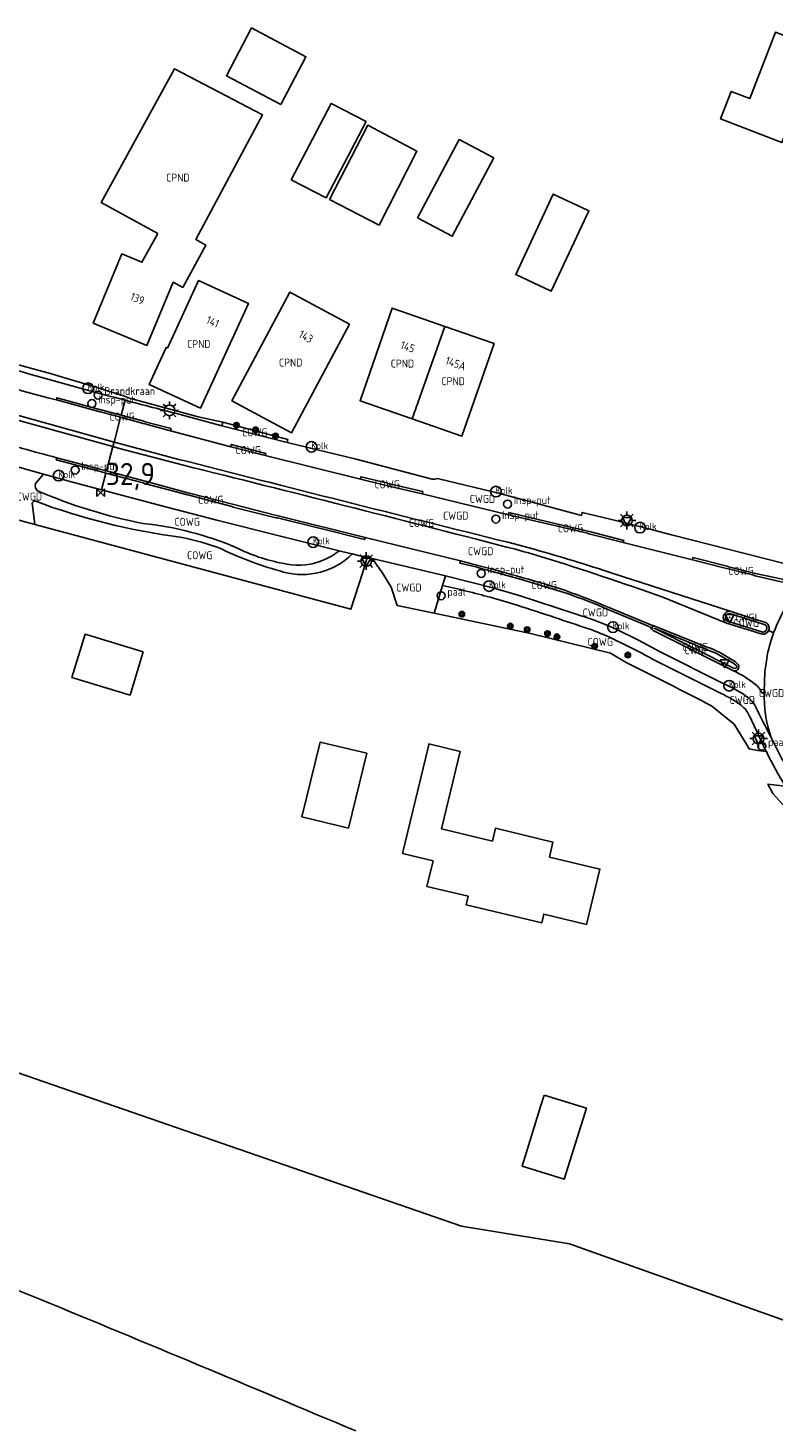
# Model space of a CAD drawing. Header units: metres. Extents: x 159597 to 163409, y 443622 to 446014.
# Tile 66 of 70: x 163072 to 163157, y 443711 to 443868. Entities that reach past the tile are written whole.
import ezdxf
from ezdxf.enums import TextEntityAlignment as Align

# ---------------------------------------------------------------- set-up
doc = ezdxf.new("R2010")
doc.units = ezdxf.units.M
doc.header["$LTSCALE"] = 4
doc.layers.get('0').update_dxf_attribs({"linetype": 'CONTINUOUS'})
for name, color, linetype in [('COWG', 7, 'CONTINUOUS'), ('CPND', 7, 'CONTINUOUS'), ('CWGD', 7, 'CONTINUOUS'), ('CWGI', 7, 'CONTINUOUS'), ('G_BTD', 3, 'CONTINUOUS'), ('G_OTD', 32, 'CONTINUOUS'), ('G_OWG', 6, 'CONTINUOUS'), ('G_PND', 1, 'CONTINUOUS'), ('G_WGD', 7, 'CONTINUOUS'), ('G_WGI', 1, 'CONTINUOUS'), ('LVGO', 3, 'CONTINUOUS'), ('NAR', 7, 'CONTINUOUS'), ('PPALHM', 10, 'CONTINUOUS'), ('PVGO', 102, 'CONTINUOUS')]:
    doc.layers.add(name, color=color, linetype=linetype)
for name, color, linetype, true_color in [('PBRD', 7, 'CONTINUOUS', 0xbd2877), ('PPAL', 7, 'CONTINUOUS', 0xbd2877), ('PPUT', 7, 'CONTINUOUS', 0xbd2877)]:
    doc.layers.add(name, color=color, linetype=linetype, true_color=true_color)
doc.styles.add('ISO', font='ISO')
doc.linetypes.add('HAAG', pattern='A,0.25,-0.25,[151,BLOK.SHX,S=0.25,R=0,X=0,Y=0],-0.25,0.25', length=1)

# ---------------------------------------------------------------- blocks, each defined once
blk = doc.blocks.new('verkeersbord')
at = {"color": 0}
for p, q in [((0.5, 0.32), (-0.5, 0.32)), ((-0.5, 0.32), (0, -0.6)), ((0, -0.6), (0.5, 0.32))]:
    blk.add_line(p, q, dxfattribs=at)
blk = doc.blocks.new('kolk')
at = {"color": 0}
blk.add_circle((0, 0), 0.6, dxfattribs=at)
at = {"color": 0, "linetype": 'Continuous', "style": 'ISO'}
blk.add_attdef('KOLK', (-0.04, -0.26), '', height=0.8, dxfattribs=at)
blk = doc.blocks.new('boom')
at = {"color": 0}
for radius in [0.315, 0.225, 0.135]:
    blk.add_circle((0, 0), radius, dxfattribs=at)
blk = doc.blocks.new('lichtmast')
at = {"color": 0}
for p, q in [((-0.6, 0), (-1, 0)), ((-0.71, 0.71), (-0.42, 0.42)), ((0, 0.6), (0, 1)), ((0.42, 0.42), (0.71, 0.71)), ((0.6, 0), (1, 0)), ((-0.42, -0.42), (-0.71, -0.71)), ((0, -0.6), (0, -1)), ((0.42, -0.42), (0.71, -0.71))]:
    blk.add_line(p, q, dxfattribs=at)
blk.add_circle((0, 0), 0.6, dxfattribs=at)
blk = doc.blocks.new('verkeersbord-pl')
at = {"linetype": 'Continuous'}
blk.add_circle((0, 0), 0.03, dxfattribs=at)
blk = doc.blocks.new('klok')
at = {"color": 0}
blk.add_circle((0, 0), 0.45, dxfattribs=at)
at = {"style": 'ISO'}
blk.add_attdef('KLOK', (0.7, 0), '', height=0.9, dxfattribs=at)
blk = doc.blocks.new('brandkraan')
at = {"color": 0}
blk.add_circle((0, 0), 0.45, dxfattribs=at)
at = {"color": 0, "style": 'ISO'}
blk.add_attdef('BRANDKRAAN', (0.7, 0), '', height=0.9, dxfattribs=at)
blk = doc.blocks.new('verkeersteller')
at = {"color": 0}
blk.add_circle((0, 0), 0.45, dxfattribs=at)
at = {"color": 0, "style": 'ISO'}
blk.add_attdef('VERKEERSTELLER', (0.7, 0), '', height=0.9, dxfattribs=at)
blk = doc.blocks.new('kilometerpaal')
at = {"color": 0}
for p, q in [((-0.44, 0.44), (0.44, -0.44)), ((-0.44, -0.44), (-0.44, 0.44)), ((0.44, 0.44), (-0.44, -0.44)), ((0.44, -0.44), (0.44, 0.44))]:
    blk.add_line(p, q, dxfattribs=at)
at = {"color": 0, "style": 'ISO'}
blk.add_attdef('KILOMETERPAAL', (0.59, 0.87), '', height=2.5, dxfattribs=at)

msp = doc.modelspace()

# ---------------------------------------------------------------- linework, layer by layer
at = {"layer": 'G_BTD', "linetype": 'Continuous', "transparency": 33554687}
for points in [[(163055.433, 443731.127, -0.0373371), (163073.782, 443725.187)], [(163073.782, 443725.187, -0.002257), (163109.388, 443710.33)]]:
    msp.add_lwpolyline(points, format="xyb", dxfattribs=at)
at = {"layer": 'G_OTD', "linetype": 'Continuous', "transparency": 33554687}
for points in [[(163100.929, 443859.77), (163094.807, 443863.008), (163097.649, 443868.38), (163103.771, 443865.142), (163100.929, 443859.77)], [(163158.459, 443858.229), (163157.392, 443855.478), (163150.474, 443858.162), (163151.667, 443861.237), (163153.763, 443860.424), (163156.662, 443867.894), (163167.775, 443863.582), (163164.752, 443855.788), (163158.459, 443858.229)], [(163102.123, 443851.284), (163106.601, 443859.856), (163110.552, 443857.837), (163106.035, 443849.241), (163102.123, 443851.284)], [(163106.432, 443849.044), (163110.737, 443857.428), (163116.276, 443854.49), (163112.009, 443846.18), (163106.432, 443849.044)], [(163116.357, 443846.98), (163121.05, 443855.818), (163124.939, 443853.751), (163120.247, 443844.916), (163116.357, 443846.98)], [(163134.851, 443846.077), (163131.407, 443838.743), (163127.411, 443840.617), (163131.628, 443849.662), (163135.478, 443847.875), (163135.66, 443847.799), (163134.851, 443846.077)], [(163085.445, 443798.097), (163083.957, 443793.228), (163077.407, 443795.23), (163078.895, 443800.099), (163085.445, 443798.097)], [(163110.643, 443786.679), (163108.568, 443778.248), (163103.326, 443779.504), (163105.392, 443787.94), (163110.643, 443786.679)], [(163117.624, 443787.738), (163121.146, 443786.893), (163119.05, 443778.155), (163124.778, 443776.781), (163125.124, 443778.223), (163131.604, 443776.669), (163131.2, 443774.984), (163136.883, 443773.621), (163135.391, 443767.399), (163130.567, 443768.556), (163130.33, 443767.568), (163121.822, 443769.61), (163122.051, 443770.564), (163117.4, 443771.682), (163118.095, 443774.573), (163114.658, 443775.399), (163117.563, 443787.484), (163117.624, 443787.738)], [(163047.197, 443759.017), (163121.31, 443733.422), (163133.464, 443731.429), (163172.429, 443717.502), (163196.864, 443709.183), (163222.069, 443700.168)], [(163130.596, 443748.175), (163135.367, 443746.702), (163132.866, 443738.717), (163128.144, 443740.175), (163130.229, 443746.979), (163130.596, 443748.175)]]:
    msp.add_lwpolyline(points, dxfattribs=at)
at = {"layer": 'G_OWG', "linetype": 'Continuous', "transparency": 33554687}
for points in [[(163094.425, 443823.974), (163091.627, 443824.565), (163083.906, 443826.688), (163083.318, 443826.912), (163079.886, 443827.993), (163075.716, 443829.241), (163075.119, 443829.407), (163072.892, 443830.025), (163059.377, 443833.74)], [(163094.303, 443823.581), (163094.425, 443823.974)], [(163094.425, 443823.974), (163101.72, 443822.009), (163101.666, 443821.704)], [(163082.019, 443821.22), (163082.156, 443821.739)], [(163073.238, 443812.452), (163108.842, 443802.901), (163110.188, 443807.085), (163110.681, 443808.735)], [(163118.201, 443802.462), (163129.076, 443800.173), (163138.088, 443797.969), (163139.863, 443796.902)], [(163149.448, 443792.023), (163151.999, 443789.968), (163153.333, 443787.831), (163153.687, 443787.173), (163154.663, 443786.997), (163155.646, 443786.86)], [(163157.759, 443782.966), (163156.79, 443783.091), (163155.82, 443783.202), (163156.382, 443782.156), (163159.96, 443778.156), (163164.653, 443775.083), (163167.524, 443773.866), (163168.926, 443773.652), (163170.332, 443773.468), (163171.741, 443773.314), (163173.154, 443773.189), (163175.74, 443773.289), (163175.832, 443773.293), (163178.814, 443774.23)]]:
    msp.add_lwpolyline(points, dxfattribs=at)
for points in [[(163151.555, 443802.68, 0.7958884), (163151.15, 443801.342)], [(163143.067, 443801.003, 0.6267138), (163142.754, 443800.646)], [(163139.863, 443796.902, -0.0055304), (163149.448, 443792.023)]]:
    msp.add_lwpolyline(points, format="xyb", dxfattribs=at)
at = {"layer": 'G_PND', "linetype": 'Continuous', "transparency": 33554687}
for points in [[(163087.082, 443845.217), (163085.304, 443841.988), (163083.05, 443842.926), (163079.812, 443835.144), (163085.868, 443832.624), (163088.83, 443839.743), (163089.888, 443839.161), (163092.497, 443843.901), (163091.359, 443844.55), (163098.866, 443858.602), (163088.979, 443863.787), (163080.691, 443848.736), (163087.082, 443845.217)], [(163088.171, 443832.296), (163091.655, 443839.932), (163097.292, 443837.36), (163091.913, 443825.57), (163086.116, 443828.215), (163088.011, 443832.369), (163088.171, 443832.296)], [(163108.68, 443835.027), (163101.948, 443838.609), (163095.432, 443826.362), (163102.164, 443822.78), (163108.68, 443835.027)], [(163115.744, 443824.348), (163109.868, 443826.391), (163113.495, 443836.826), (163119.417, 443834.767)], [(163115.744, 443824.348), (163119.417, 443834.767)], [(163115.744, 443824.348), (163121.346, 443822.401), (163124.973, 443832.836), (163119.417, 443834.767)]]:
    msp.add_lwpolyline(points, dxfattribs=at)
at = {"layer": 'G_WGD', "linetype": 'Continuous', "transparency": 33554687}
for points in [[(163082.156, 443821.739), (163071.561, 443824.684), (163051.359, 443830.737), (163047.18, 443832.085), (163037.443, 443835.361)], [(163051.174, 443830.236), (163071.418, 443824.156), (163082.019, 443821.22)], [(163073.77, 443829.079), (163079.033, 443827.619)], [(163080.517, 443825.398), (163075.707, 443826.731), (163075.66, 443826.479)], [(163075.66, 443826.479), (163080.457, 443825.178)], [(163080.457, 443825.178), (163080.634, 443825.135)], [(163080.517, 443825.398), (163080.696, 443825.364)], [(163080.634, 443825.135), (163082.89, 443824.523)], [(163080.696, 443825.364), (163082.952, 443824.758)], [(163082.952, 443824.758), (163083.398, 443826.449)], [(163082.156, 443821.739), (163082.89, 443824.523)], [(163085.42, 443823.836), (163082.89, 443824.523)], [(163085.5, 443824.074), (163082.952, 443824.758)], [(163085.615, 443823.786), (163085.42, 443823.836)], [(163085.676, 443824.029), (163085.5, 443824.074)], [(163085.615, 443823.786), (163088.535, 443823.008)], [(163085.676, 443824.029), (163088.58, 443823.251), (163088.535, 443823.008)], [(163094.303, 443823.581), (163089.6, 443824.85)], [(163094.303, 443823.581), (163101.666, 443821.704)], [(163082.156, 443821.739), (163083.434, 443821.384), (163089.302, 443819.825)], [(163095.315, 443821.2), (163088.535, 443823.008)], [(163082.019, 443821.22), (163081.299, 443818.491)], [(163082.019, 443821.22), (163082.614, 443821.055), (163089.969, 443819.129)], [(163095.315, 443821.2), (163095.345, 443821.468), (163099.243, 443820.445), (163099.186, 443820.209)], [(163095.315, 443821.2), (163099.186, 443820.209)], [(163099.186, 443820.209), (163109.907, 443817.568)], [(163101.666, 443821.704), (163109.428, 443819.8), (163117.985, 443817.573)], [(163074.211, 443818.11), (163069.561, 443819.438)], [(163080.482, 443818.443), (163075.653, 443819.738), (163075.717, 443819.971)], [(163080.543, 443818.672), (163075.717, 443819.971)], [(163080.689, 443818.656), (163080.543, 443818.672)], [(163080.689, 443818.656), (163081.299, 443818.491)], [(163073.294, 443817.058), (163074.211, 443818.11)], [(163074.211, 443818.11), (163077.473, 443817.232), (163080.737, 443816.36)], [(163080.616, 443818.404), (163080.482, 443818.443)], [(163080.616, 443818.404), (163081.233, 443818.241)], [(163081.233, 443818.241), (163080.737, 443816.36)], [(163085.442, 443817.132), (163081.233, 443818.241)], [(163085.512, 443817.355), (163081.299, 443818.491)], [(163085.442, 443817.132), (163085.602, 443817.06)], [(163085.512, 443817.355), (163085.676, 443817.319)], [(163085.602, 443817.06), (163090.433, 443815.785)], [(163085.676, 443817.319), (163090.48, 443816.022)], [(163112.861, 443817.135), (163109.973, 443817.826), (163109.907, 443817.568)], [(163112.813, 443816.857), (163109.907, 443817.568)], [(163113.037, 443817.076), (163112.861, 443817.135)], [(163113.037, 443817.076), (163116.946, 443816.154), (163116.878, 443815.897)], [(163118.597, 443817.625), (163118.747, 443817.589), (163125.616, 443815.953), (163134.799, 443813.476), (163134.899, 443813.811), (163138.059, 443813.036), (163141.802, 443812.118), (163144.959, 443811.291), (163157.635, 443808.043)], [(163107.523, 443809.49), (163100.899, 443811.125), (163093.748, 443812.952), (163087.239, 443814.643), (163080.737, 443816.36)], [(163090.607, 443815.751), (163090.433, 443815.785)], [(163090.658, 443815.986), (163090.48, 443816.022)], [(163095.413, 443814.485), (163090.607, 443815.751)], [(163095.489, 443814.722), (163090.658, 443815.986)], [(163112.958, 443816.809), (163112.813, 443816.857)], [(163112.958, 443816.809), (163116.878, 443815.897)], [(163126.61, 443813.529), (163116.878, 443815.897)], [(163073.238, 443812.452), (163072.944, 443814.9), (163073.078, 443815.027), (163073.25, 443815.096)], [(163095.568, 443814.414), (163095.413, 443814.485)], [(163095.638, 443814.685), (163095.489, 443814.722)], [(163095.568, 443814.414), (163100.399, 443813.204)], [(163095.638, 443814.685), (163100.459, 443813.462)], [(163069.796, 443813.398), (163073.238, 443812.452)], [(163100.399, 443813.204), (163100.575, 443813.19)], [(163100.459, 443813.462), (163100.631, 443813.413)], [(163105.41, 443811.981), (163100.575, 443813.19)], [(163105.455, 443812.233), (163100.631, 443813.413)], [(163131.501, 443812.631), (163126.642, 443813.795), (163126.61, 443813.529)], [(163131.451, 443812.412), (163126.61, 443813.529)], [(163131.451, 443812.412), (163131.609, 443812.363)], [(163131.501, 443812.631), (163131.661, 443812.592)], [(163135.48, 443811.456), (163131.609, 443812.363)], [(163135.543, 443811.68), (163131.661, 443812.592)], [(163105.585, 443811.946), (163105.41, 443811.981)], [(163105.646, 443812.18), (163105.455, 443812.233)], [(163105.585, 443811.946), (163110.372, 443810.765), (163110.431, 443810.993)], [(163105.646, 443812.18), (163110.431, 443810.993)], [(163110.431, 443810.993), (163121.187, 443808.353)], [(163135.48, 443811.456), (163135.647, 443811.392)], [(163135.726, 443811.648), (163135.543, 443811.68)], [(163135.647, 443811.392), (163139.509, 443810.408)], [(163135.726, 443811.648), (163139.575, 443810.656), (163139.509, 443810.408)], [(163107.523, 443809.49), (163107.105, 443809.176), (163106.666, 443808.892), (163106.208, 443808.64), (163105.733, 443808.422), (163105.244, 443808.238), (163104.742, 443808.09), (163104.489, 443808.029), (163104.232, 443807.977), (163103.714, 443807.901), (163103.193, 443807.863), (163102.67, 443807.861), (163102.149, 443807.897), (163101.631, 443807.97), (163101.12, 443808.08)], [(163108.995, 443809.126), (163108.595, 443809.225), (163107.523, 443809.49)], [(163108.995, 443809.126), (163109.83, 443808.92), (163110.681, 443808.735)], [(163129.5, 443809.655), (163126.52, 443810.443)], [(163147.301, 443808.475), (163139.509, 443810.408)], [(163111.241, 443808.613), (163110.681, 443808.735)], [(163118.201, 443802.462), (163114.065, 443803.33), (163113.357, 443805.377), (163112.353, 443807.048), (163111.241, 443808.613)], [(163119.508, 443806.667), (163111.241, 443808.613)], [(163123.062, 443807.63), (163121.126, 443808.087), (163121.187, 443808.353)], [(163123.144, 443807.84), (163121.187, 443808.353)], [(163123.062, 443807.63), (163123.246, 443807.569)], [(163123.144, 443807.84), (163123.278, 443807.8)], [(163123.246, 443807.569), (163128.05, 443806.239)], [(163151.216, 443807.741), (163147.354, 443808.73), (163147.301, 443808.475)], [(163151.158, 443807.48), (163147.301, 443808.475)], [(163151.373, 443807.695), (163151.216, 443807.741)], [(163154.274, 443806.956), (163151.373, 443807.695)], [(163119.157, 443805.594), (163119.508, 443806.667)], [(163119.508, 443806.667), (163124.829, 443805.309), (163127.782, 443804.438), (163136.038, 443801.735), (163137.4, 443801.233), (163138.729, 443800.649), (163141.227, 443799.413), (163143.684, 443798.099), (163150.853, 443794.493), (163151.758, 443794.075), (163152.629, 443793.59)], [(163128.182, 443806.219), (163128.05, 443806.239)], [(163128.224, 443806.446), (163128.084, 443806.479)], [(163132.973, 443804.762), (163128.182, 443806.219)], [(163151.555, 443802.68), (163138.367, 443806.944)], [(163151.319, 443807.47), (163151.158, 443807.48)], [(163154.231, 443806.736), (163151.319, 443807.47)], [(163154.363, 443806.681), (163154.231, 443806.736)], [(163154.41, 443806.931), (163154.274, 443806.956)], [(163154.363, 443806.681), (163157.314, 443806.008), (163158.293, 443805.854), (163158.33, 443806.092)], [(163154.41, 443806.931), (163158.33, 443806.092)], [(163119.157, 443805.594), (163118.201, 443802.462)], [(163133.142, 443804.703), (163132.973, 443804.762)], [(163133.187, 443804.941), (163133.058, 443805.001)], [(163137.749, 443802.919), (163137.908, 443802.852)], [(163137.82, 443803.123), (163137.993, 443803.054)], [(163137.908, 443802.852), (163142.518, 443800.934)], [(163137.993, 443803.054), (163142.616, 443801.155)], [(163143.967, 443804.261), (163151.15, 443801.342)], [(163151.15, 443801.342), (163155.056, 443800.118), (163155.24, 443800.087)], [(163151.555, 443802.68), (163154.522, 443801.712), (163155.479, 443801.436)], [(163142.754, 443800.646), (163142.518, 443800.934)], [(163143.067, 443801.003), (163142.616, 443801.155)], [(163142.896, 443800.521), (163151.942, 443795.974)], [(163143.067, 443801.003), (163148.677, 443798.742)], [(163155.881, 443800.495), (163156.462, 443800.25)], [(163156.462, 443800.25), (163156.457, 443800.236)], [(163150.238, 443793.543), (163143.115, 443797.133)], [(163151.789, 443797.211), (163150.474, 443797.984)], [(163155.686, 443797.314), (163155.477, 443795.856), (163155.39, 443793.611)], [(163155.39, 443793.611), (163155.338, 443793.51)], [(163156.176, 443788.436), (163156.326, 443788.143)]]:
    msp.add_lwpolyline(points, dxfattribs=at)
for points in [[(163058.156, 443833.735, 0.0071836), (163073.77, 443829.079)], [(163075.66, 443826.479, -0.0108262), (163060.232, 443830.904)], [(163079.033, 443827.619, 0.0023093), (163083.398, 443826.449)], [(163083.398, 443826.449, 0.0027261), (163089.6, 443824.85)], [(163067.982, 443822.112, 0.0076499), (163075.717, 443819.971)], [(163126.52, 443810.443, -0.0015039), (163089.302, 443819.825)], [(163089.969, 443819.129, -0.0022277), (163126.382, 443809.912)], [(163073.544, 443816.251, -0.2833592), (163073.294, 443817.058)], [(163117.985, 443817.573, 0.143863), (163118.597, 443817.625)], [(163085.427, 443812.577, -0.0553627), (163073.544, 443816.251)], [(163073.25, 443815.096, 0.0580803), (163089.606, 443811.03)], [(163095.887, 443809.861, 0.0724475), (163085.427, 443812.577)], [(163089.606, 443811.03, -0.0449494), (163094.338, 443809.66)], [(163094.338, 443809.66, 0.0473924), (163101.262, 443807.094)], [(163101.12, 443808.08, -0.0707131), (163095.887, 443809.861)], [(163101.262, 443807.094, 0.2678962), (163108.995, 443809.126)], [(163126.382, 443809.912, -0.0101381), (163130.325, 443808.818)], [(163138.367, 443806.944, 0.009555), (163129.5, 443809.655)], [(163123.278, 443807.8, -0.0080766), (163128.084, 443806.479)], [(163130.325, 443808.818, -0.0100477), (163143.967, 443804.261)], [(163133.058, 443805.001, 0.0093402), (163128.224, 443806.446)], [(163159.993, 443806.257, 0.0880394), (163156.462, 443800.25)], [(163124.54, 443804.25, 0.007475), (163119.157, 443805.594)], [(163137.749, 443802.919, 0.0104491), (163133.142, 443804.703)], [(163137.82, 443803.123, 0.0168646), (163133.187, 443804.941)], [(163127.55, 443803.362, 0.013307), (163124.54, 443804.25)], [(163131.805, 443801.967, 0.001555), (163127.55, 443803.362)], [(163135.638, 443800.681, 0.0014857), (163131.805, 443801.967)], [(163155.906, 443800.568, 0.4253324), (163155.479, 443801.436)], [(163138.275, 443799.612, 0.0291715), (163135.638, 443800.681)], [(163142.754, 443800.646, 0.2357181), (163142.896, 443800.521)], [(163155.24, 443800.087, 0.3169837), (163155.881, 443800.495)], [(163156.457, 443800.236, 0.0510503), (163155.686, 443797.314)], [(163155.881, 443800.495, 0.0409809), (163155.906, 443800.568)], [(163143.115, 443797.133, 0.0151338), (163138.275, 443799.612)], [(163149.818, 443798.309, 0.0181231), (163148.677, 443798.742)], [(163150.474, 443797.984, 0.0293193), (163149.818, 443798.309)], [(163152.466, 443796.676, 0.0758333), (163151.789, 443797.211)], [(163152.428, 443796.108, 0.3204019), (163152.466, 443796.676)], [(163151.942, 443795.974, 0.1011624), (163152.179, 443795.96)], [(163151.942, 443795.974, -0.0500482), (163154.41, 443794.44)], [(163152.179, 443795.96, 0.2338603), (163152.428, 443796.108)], [(163152.709, 443792.152, 0.0585726), (163150.238, 443793.543)], [(163152.629, 443793.59, -0.058048), (163153.833, 443792.726)], [(163155.124, 443793.489, 0.1471577), (163154.41, 443794.44)], [(163155.338, 443793.51, -0.3507608), (163155.124, 443793.489)], [(163155.39, 443793.611, 0.088864), (163156.176, 443788.436)], [(163153.635, 443791.067, 0.117862), (163152.709, 443792.152)], [(163153.833, 443792.726, -0.0789322), (163154.406, 443791.946)], [(163154.406, 443791.946, 0.0030383), (163156.176, 443788.436)], [(163154.71, 443788.805, 0.0139219), (163153.635, 443791.067)], [(163155.646, 443786.86, -0.0155373), (163154.71, 443788.805)], [(163156.326, 443788.143, 0.004273), (163158.804, 443783.412)], [(163157.759, 443782.966, -0.0131322), (163155.646, 443786.86)]]:
    msp.add_lwpolyline(points, format="xyb", dxfattribs=at)
at = {"layer": 'G_WGI', "linetype": 'Continuous', "transparency": 33554687}
for points in [[(163151.25, 443801.571, -0.3244493), (163151.032, 443801.989)], [(163151.032, 443801.989, -0.3502264), (163151.491, 443802.438)], [(163155.13, 443800.357, 0.4372954), (163155.668, 443800.644)], [(163155.403, 443801.198, -0.431181), (163155.668, 443800.644)], [(163152.265, 443796.319, 0.2827752), (163152.273, 443796.517)]]:
    msp.add_lwpolyline(points, format="xyb", dxfattribs=at)
for points in [[(163155.13, 443800.357), (163151.25, 443801.571)], [(163151.491, 443802.438), (163154.449, 443801.473), (163155.403, 443801.198)], [(163152.265, 443796.319), (163152.179, 443796.21), (163151.95, 443796.248), (163142.994, 443800.763), (163150.04, 443797.932), (163151.97, 443796.79), (163152.273, 443796.517)]]:
    msp.add_lwpolyline(points, dxfattribs=at)
at = {"layer": 'LVGO', "linetype": 'HAAG', "transparency": 33554687}
msp.add_lwpolyline([(163153.333, 443787.831), (163151.999, 443789.968), (163149.448, 443792.023, 0.0055304), (163139.863, 443796.902)], format="xyb", dxfattribs=at)
msp.add_lwpolyline([(163156.382, 443782.156), (163159.96, 443778.156), (163164.653, 443775.083), (163167.524, 443773.866)], dxfattribs=at)

# ---------------------------------------------------------------- block references
at = {"layer": 'PBRD', "transparency": 33554687}
for p in [(163139.933, 443812.903), (163110.574, 443808.332), (163151.513, 443801.976), (163150.95, 443796.892), (163154.772, 443788.303)]:
    msp.add_blockref('verkeersbord', p, dxfattribs=at)
at = {"layer": 'PPAL', "transparency": 33554687}
for name, p in [('lichtmast', (163088.403, 443825.303)), ('lichtmast', (163139.933, 443812.903)), ('lichtmast', (163110.574, 443808.332)), ('verkeersbord-pl', (163151.513, 443801.976)), ('verkeersbord-pl', (163150.95, 443796.892)), ('lichtmast', (163154.76, 443788.34))]:
    msp.add_blockref(name, p, dxfattribs=at)
for p in [(163119.002, 443804.421), (163155.127, 443787.479)]:
    msp.add_blockref('verkeersteller', p, dxfattribs=at).add_auto_attribs({'VERKEERSTELLER': 'paal'})
at = {"layer": 'PPALHM', "transparency": 33554687}
msp.add_blockref('kilometerpaal', (163080.648, 443816.024), dxfattribs=at).add_auto_attribs({'KILOMETERPAAL': '32,9'})
at = {"layer": 'PPUT', "transparency": 33554687}
for name, p, values in [('kolk', (163079.23, 443827.794), {'KOLK': 'Kolk'}), ('klok', (163079.664, 443826.076), {'KLOK': 'Insp-put'}), ('brandkraan', (163080.364, 443827.035), {'BRANDKRAAN': 'Brandkraan'}), ('kolk', (163104.407, 443821.19), {'KOLK': 'Kolk'}), ('klok', (163077.775, 443818.576), {'KLOK': 'Insp-put'}), ('kolk', (163075.917, 443817.955), {'KOLK': 'Kolk'}), ('kolk', (163125.174, 443816.148), {'KOLK': 'Kolk'}), ('klok', (163126.487, 443814.741), {'KLOK': 'Insp-put'}), ('klok', (163125.165, 443813.056), {'KLOK': 'Insp-put'}), ('kolk', (163141.412, 443812.096), {'KOLK': 'Kolk'}), ('kolk', (163104.596, 443810.457), {'KOLK': 'Kolk'}), ('klok', (163123.528, 443806.939), {'KLOK': 'Insp-put'}), ('kolk', (163124.419, 443805.518), {'KOLK': 'Kolk'}), ('kolk', (163138.356, 443800.887), {'KOLK': 'Kolk'}), ('kolk', (163151.452, 443794.285), {'KOLK': 'Kolk'})]:
    msp.add_blockref(name, p, dxfattribs=at).add_auto_attribs(values)
at = {"layer": 'PVGO', "transparency": 33554687}
for p in [(163095.936, 443823.629), (163098.107, 443823.104), (163100.349, 443822.428), (163121.336, 443802.346), (163126.797, 443801.003), (163128.695, 443800.611), (163130.988, 443800.153), (163132.049, 443799.806), (163136.297, 443798.731), (163140.034, 443797.737)]:
    msp.add_blockref('boom', p, dxfattribs=at)

# ---------------------------------------------------------------- texts
at = {"layer": 'COWG', "transparency": 33554687, "style": 'ISO'}
for p in [(163083.067, 443824.601), (163098.012, 443822.822), (163097.279, 443820.829), (163112.925, 443816.967), (163093.048, 443815.235), (163090.396, 443812.753), (163116.787, 443812.626), (163133.576, 443812.022), (163091.813, 443808.986), (163152.797, 443807.215), (163130.62, 443805.616), (163153.371, 443801.367), (163136.924, 443799.227), (163147.636, 443798.65)]:
    msp.add_text('COWG', height=0.9, dxfattribs=at).set_placement(p, align=Align.MIDDLE_CENTER)
at = {"layer": 'CPND', "transparency": 33554687, "style": 'ISO'}
for p in [(163089.339, 443851.531), (163091.704, 443832.788), (163102.056, 443830.695), (163114.643, 443830.579), (163120.359, 443828.592)]:
    msp.add_text('CPND', height=0.9, dxfattribs=at).set_placement(p, align=Align.MIDDLE_CENTER)
at = {"layer": 'CWGD', "transparency": 33554687, "style": 'ISO'}
for p in [(163072.623, 443815.593), (163123.656, 443815.334), (163120.646, 443813.447), (163123.458, 443809.439), (163115.375, 443805.348), (163136.375, 443802.54), (163156.221, 443793.452), (163152.925, 443792.689)]:
    msp.add_text('CWGD', height=0.9, dxfattribs=at).set_placement(p, align=Align.MIDDLE_CENTER)
at = {"layer": 'CWGI', "transparency": 33554687, "style": 'ISO'}
for p in [(163153.371, 443801.957), (163147.636, 443798.281)]:
    msp.add_text('CWGI', height=0.9, dxfattribs=at).set_placement(p, align=Align.MIDDLE_CENTER)
at = {"layer": 'NAR', "transparency": 33554687, "style": 'ISO'}
for s, rotation, p in [('139', 337.4, (163084.79, 443837.892)), ('141', 335.5, (163093.282, 443835.287)), ('143', 332, (163103.777, 443833.614)), ('145', 340.9, (163115.244, 443832.459)), ('145A', 340.9, (163120.643, 443830.582))]:
    msp.add_text(s, height=0.9, rotation=rotation, dxfattribs=at).set_placement(p, align=Align.MIDDLE_CENTER)

doc.saveas('drawing.dxf')
